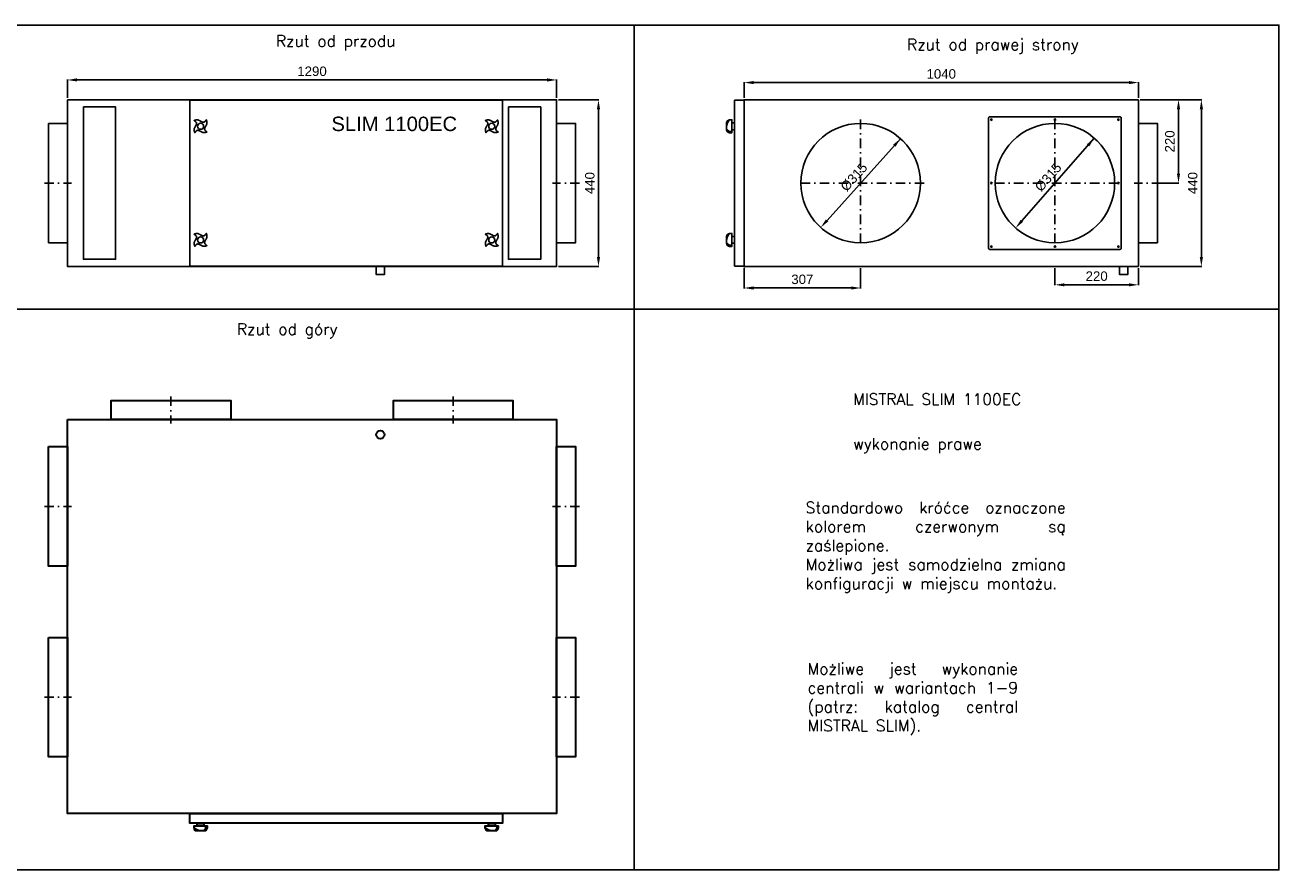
# Model space of a CAD drawing. Header units: millimetres. Extents: x -40063 to 512011, y 350190 to 687060.
# Tile 38 of 256: x 131393 to 134700, y 420500 to 422730. Entities that reach past the tile are written whole.
import ezdxf

# ---------------------------------------------------------------- set-up
doc = ezdxf.new("R2010")
doc.units = ezdxf.units.MM
doc.linetypes.add('DASHDOT', pattern=[1, 0.5, -0.25, 0, -0.25])
doc.layers.get('0').update_dxf_attribs({"color": 8})
doc.layers.get('Defpoints').update_dxf_attribs({"color": 8})
for name, color, linetype in [('CENTRALA', 7, 'Continuous'), ('OSIE', 8, 'DASHDOT'), ('WARSTWA_1', 1, 'Continuous'), ('WYMIARY', 8, 'Continuous')]:
    doc.layers.add(name, color=color, linetype=linetype)
doc.layers.add('J_centrale podwieszane', color=7, linetype='Continuous', lineweight=30)
doc.styles.add('ARIAL', font='Arial', dxfattribs={"height": 1})
doc.styles.get("Standard").update_dxf_attribs({"font": 'arial.ttf'})
doc.dimstyles.new('ISO-25', dxfattribs={"dimtxt": 2.5, "dimasz": 2.5, "dimexe": 1.25, "dimexo": 0.625, "dimtad": 1, "dimtxsty": 'Standard', "dimcen": 2.5, "dimadec": 0, "dimazin": 0, "dimtfac": 1, "dimtmove": 0, "dimatfit": 3, "dimfxl": 1, "dimarcsym": 0})

# ---------------------------------------------------------------- blocks, each defined once
blk = doc.blocks.new('GALKA')
at = {"layer": 'CENTRALA', "color": 5}
blk.add_polyline3d([(-17, 15.2745, 0), (-16.8282, 15.3273, 0), (-16.6563, 15.3801, 0), (-16.4845, 15.4327, 0), (-16.3126, 15.4852, 0), (-16.1407, 15.5375, 0), (-15.9688, 15.5895, 0), (-15.7969, 15.6412, 0), (-15.625, 15.6925, 0), (-15.453, 15.7434, 0), (-15.281, 15.7937, 0), (-15.109, 15.8436, 0), (-14.9369, 15.8929, 0), (-14.7648, 15.9415, 0), (-14.5926, 15.9894, 0), (-14.4204, 16.0366, 0), (-14.2481, 16.083, 0), (-14.0758, 16.1285, 0), (-13.9034, 16.1731, 0), (-13.7309, 16.2167, 0), (-13.5584, 16.2593, 0), (-13.3858, 16.3009, 0), (-13.2131, 16.3413, 0), (-13.0403, 16.3805, 0), (-12.8675, 16.4185, 0), (-12.6946, 16.4552, 0), (-12.5215, 16.4906, 0), (-12.3484, 16.5246, 0), (-12.1752, 16.5571, 0), (-12.0019, 16.5881, 0), (-11.8285, 16.6176, 0), (-11.655, 16.6454, 0), (-11.4813, 16.6716, 0), (-11.3076, 16.6961, 0), (-11.1337, 16.7188, 0), (-10.9597, 16.7397, 0), (-10.7856, 16.7587, 0), (-10.6113, 16.7757, 0), (-10.4369, 16.7908, 0), (-10.2624, 16.8039, 0), (-10.0877, 16.8148, 0), (-9.9129, 16.8236, 0), (-9.73794, 16.8302, 0), (-9.56282, 16.8346, 0), (-9.38755, 16.8366, 0), (-9.21212, 16.8363, 0), (-9.03652, 16.8336, 0), (-8.86076, 16.8284, 0), (-8.68483, 16.8207, 0), (-8.50872, 16.8104, 0), (-8.33243, 16.7974, 0), (-8.15597, 16.7818, 0), (-7.97932, 16.7635, 0), (-7.80248, 16.7423, 0), (-7.62544, 16.7183, 0), (-7.44822, 16.6915, 0), (-7.27079, 16.6616, 0), (-7.09316, 16.6288, 0), (-6.91532, 16.5929, 0), (-6.73727, 16.5539, 0), (-6.55901, 16.5117, 0), (-6.38053, 16.4663, 0), (-6.20183, 16.4177, 0), (-6.02291, 16.3657, 0), (-5.84377, 16.3106, 0), (-5.66444, 16.2524, 0), (-5.48491, 16.1912, 0), (-5.30521, 16.1271, 0), (-5.12534, 16.0603, 0), (-4.9453, 15.9908, 0), (-4.76512, 15.9187, 0), (-4.5848, 15.8442, 0), (-4.40435, 15.7673, 0), (-4.22379, 15.6882, 0), (-4.04311, 15.6069, 0), (-3.86234, 15.5235, 0), (-3.68149, 15.4383, 0), (-3.50055, 15.3511, 0), (-3.31956, 15.2623, 0), (-3.1385, 15.1718, 0), (-2.9574, 15.0797, 0), (-2.77627, 14.9863, 0), (-2.59511, 14.8915, 0), (-2.41394, 14.7955, 0), (-2.23277, 14.6984, 0), (-2.0516, 14.6002, 0), (-1.87045, 14.5012, 0), (-1.68932, 14.4013, 0), (-1.50824, 14.3008, 0), (-1.3272, 14.1996, 0), (-1.14622, 14.098, 0), (-0.965315, 13.9959, 0), (-0.784486, 13.8936, 0), (-0.603747, 13.791, 0), (-0.423108, 13.6884, 0), (-0.24258, 13.5858, 0), (-0.062173, 13.4834, 0), (0.118102, 13.3811, 0), (0.298236, 13.2792, 0), (0.478217, 13.1777, 0), (0.658035, 13.0768, 0), (0.837681, 12.9765, 0), (1.01714, 12.8769, 0), (1.19641, 12.7782, 0), (1.37548, 12.6804, 0), (1.55432, 12.5837, 0), (1.73295, 12.4881, 0), (1.91134, 12.3938, 0), (2.08948, 12.3009, 0), (2.26737, 12.2094, 0), (2.44499, 12.1195, 0), (2.62233, 12.0313, 0), (2.79939, 11.9449, 0), (2.97615, 11.8603, 0), (3.1526, 11.7777, 0), (3.32873, 11.6972, 0), (3.50454, 11.6189, 0), (3.68, 11.5429, 0), (3.85512, 11.4692, 0), (4.02987, 11.3981, 0), (4.20426, 11.3296, 0), (4.37826, 11.2638, 0), (4.55188, 11.2008, 0), (4.72509, 11.1407, 0), (4.89789, 11.0836, 0), (5.07027, 11.0297, 0), (5.24221, 10.9789, 0), (5.41371, 10.9315, 0), (5.58476, 10.8876, 0), (5.75535, 10.8471, 0), (5.92546, 10.8103, 0), (6.09508, 10.7773, 0), (6.26421, 10.7481, 0), (6.43284, 10.7228, 0), (6.60095, 10.7016, 0), (6.76854, 10.6845, 0), (6.93558, 10.6717, 0), (7.10209, 10.6632, 0), (7.26803, 10.6593, 0), (7.43341, 10.6598, 0), (7.5982, 10.6651, 0), (7.76241, 10.6751, 0), (7.92603, 10.69, 0), (8.08903, 10.7099, 0), (8.25141, 10.7349, 0), (8.41316, 10.765, 0), (8.57428, 10.8005, 0), (8.73474, 10.8413, 0), (8.89454, 10.8877, 0), (9.05367, 10.9396, 0), (9.21212, 10.9972, 0), (9.36987, 11.0607, 0), (9.52693, 11.13, 0), (9.68327, 11.2054, 0), (9.83888, 11.2869, 0), (9.99377, 11.3746, 0), (10.1479, 11.4687, 0), (10.3013, 11.5691, 0), (10.4539, 11.6761, 0), (10.6058, 11.7898, 0), (10.7568, 11.9101, 0), (10.9071, 12.0372, 0), (11.0566, 12.1706, 0), (11.2054, 12.31, 0), (11.3534, 12.4548, 0), (11.5008, 12.6048, 0), (11.6474, 12.7594, 0), (11.7935, 12.9182, 0), (11.9389, 13.0809, 0), (12.0838, 13.2469, 0), (12.228, 13.4159, 0), (12.3718, 13.5875, 0), (12.515, 13.7611, 0), (12.6577, 13.9365, 0), (12.8, 14.1132, 0), (12.9418, 14.2907, 0), (13.0832, 14.4687, 0), (13.2242, 14.6467, 0), (13.3648, 14.8242, 0), (13.5051, 15.001, 0), (13.6451, 15.1765, 0), (13.7847, 15.3503, 0), (13.9242, 15.522, 0), (14.0633, 15.6913, 0), (14.2023, 15.8575, 0), (14.341, 16.0204, 0), (14.4796, 16.1796, 0), (14.6181, 16.3345, 0), (14.7564, 16.4848, 0), (14.8946, 16.63, 0), (15.0328, 16.7698, 0), (15.1709, 16.9037, 0), (15.2877, 16.957, 0), (15.3405, 16.7852, 0), (15.3933, 16.6134, 0), (15.4459, 16.4415, 0), (15.4983, 16.2696, 0), (15.5505, 16.0978, 0), (15.6024, 15.9259, 0), (15.654, 15.7539, 0), (15.7052, 15.582, 0), (15.756, 15.41, 0), (15.8063, 15.238, 0), (15.856, 15.0659, 0), (15.9051, 14.8939, 0), (15.9535, 14.7217, 0), (16.0013, 14.5495, 0), (16.0483, 14.3773, 0), (16.0944, 14.205, 0), (16.1397, 14.0327, 0), (16.1841, 13.8603, 0), (16.2275, 13.6878, 0), (16.2698, 13.5152, 0), (16.3111, 13.3426, 0), (16.3512, 13.1699, 0), (16.3901, 12.9971, 0), (16.4278, 12.8243, 0), (16.4642, 12.6513, 0), (16.4992, 12.4783, 0), (16.5328, 12.3051, 0), (16.565, 12.1319, 0), (16.5956, 11.9586, 0), (16.6247, 11.7851, 0), (16.6521, 11.6116, 0), (16.6779, 11.4379, 0), (16.7019, 11.2641, 0), (16.7242, 11.0902, 0), (16.7446, 10.9162, 0), (16.7631, 10.742, 0), (16.7797, 10.5677, 0), (16.7943, 10.3933, 0), (16.8068, 10.2187, 0), (16.8172, 10.044, 0), (16.8255, 9.86918, 0), (16.8315, 9.69417, 0), (16.8353, 9.51902, 0), (16.8368, 9.34371, 0), (16.8359, 9.16823, 0), (16.8325, 8.9926, 0), (16.8267, 8.81679, 0), (16.8183, 8.64082, 0), (16.8074, 8.46467, 0), (16.7938, 8.28834, 0), (16.7775, 8.11182, 0), (16.7584, 7.93513, 0), (16.7366, 7.75824, 0), (16.7119, 7.58116, 0), (16.6843, 7.40388, 0), (16.6537, 7.2264, 0), (16.6201, 7.04872, 0), (16.5834, 6.87083, 0), (16.5437, 6.69273, 0), (16.5007, 6.51441, 0), (16.4545, 6.33587, 0), (16.405, 6.15712, 0), (16.3522, 5.97814, 0), (16.2963, 5.79896, 0), (16.2374, 5.61957, 0), (16.1754, 5.44, 0), (16.1107, 5.26026, 0), (16.0432, 5.08034, 0), (15.973, 4.90027, 0), (15.9003, 4.72005, 0), (15.8252, 4.5397, 0), (15.7477, 4.35922, 0), (15.668, 4.17863, 0), (15.5862, 3.99793, 0), (15.5024, 3.81714, 0), (15.4166, 3.63626, 0), (15.3291, 3.45531, 0), (15.2398, 3.2743, 0), (15.1489, 3.09323, 0), (15.0565, 2.91212, 0), (14.9627, 2.73098, 0), (14.8676, 2.54982, 0), (14.7713, 2.36865, 0), (14.6739, 2.18747, 0), (14.5756, 2.00631, 0), (14.4763, 1.82516, 0), (14.3763, 1.64405, 0), (14.2755, 1.46297, 0), (14.1742, 1.28195, 0), (14.0725, 1.10099, 0), (13.9704, 0.9201, 0), (13.868, 0.739292, 0), (13.7654, 0.558577, 0), (13.6628, 0.377965, 0), (13.5602, 0.197466, 0), (13.4578, 0.017092, 0), (13.3556, -0.163149, 0), (13.2538, -0.343246, 0), (13.1524, -0.523187, 0), (13.0516, -0.702963, 0), (12.9515, -0.882564, 0), (12.8521, -1.06198, 0), (12.7537, -1.2412, 0), (12.6561, -1.42021, 0), (12.5597, -1.599, 0), (12.4644, -1.77757, 0), (12.3705, -1.9559, 0), (12.2779, -2.13398, 0), (12.1868, -2.3118, 0), (12.0973, -2.48935, 0), (12.0095, -2.66663, 0), (11.9235, -2.84361, 0), (11.8394, -3.02029, 0), (11.7574, -3.19666, 0), (11.6774, -3.37272, 0), (11.5997, -3.54844, 0), (11.5242, -3.72381, 0), (11.4512, -3.89884, 0), (11.3807, -4.0735, 0), (11.3129, -4.2478, 0), (11.2478, -4.4217, 0), (11.1855, -4.59522, 0), (11.1261, -4.76833, 0), (11.0698, -4.94102, 0), (11.0167, -5.11329, 0), (10.9668, -5.28513, 0), (10.9202, -5.45652, 0), (10.8771, -5.62745, 0), (10.8376, -5.79792, 0), (10.8017, -5.96791, 0), (10.7696, -6.13741, 0), (10.7414, -6.30642, 0), (10.7171, -6.47492, 0), (10.6969, -6.6429, 0), (10.6809, -6.81035, 0), (10.6692, -6.97726, 0), (10.6618, -7.14362, 0), (10.659, -7.30943, 0), (10.6607, -7.47466, 0), (10.6671, -7.63931, 0), (10.6784, -7.80337, 0), (10.6945, -7.96683, 0), (10.7157, -8.12968, 0), (10.7419, -8.29191, 0), (10.7734, -8.4535, 0), (10.8102, -8.61445, 0), (10.8524, -8.77475, 0), (10.9001, -8.93439, 0), (10.9535, -9.09335, 0), (11.0126, -9.25162, 0), (11.0775, -9.4092, 0), (11.1483, -9.56608, 0), (11.2252, -9.72224, 0), (11.3083, -9.87767, 0), (11.3975, -10.0324, 0), (11.4932, -10.1863, 0), (11.5953, -10.3395, 0), (11.7039, -10.4919, 0), (11.8192, -10.6436, 0), (11.9413, -10.7945, 0), (12.07, -10.9445, 0), (12.2049, -11.0938, 0), (12.3457, -11.2424, 0), (12.4919, -11.3903, 0), (12.643, -11.5375, 0), (12.7987, -11.684, 0), (12.9585, -11.8299, 0), (13.1221, -11.9752, 0), (13.2889, -12.1199, 0), (13.4586, -12.264, 0), (13.6307, -12.4076, 0), (13.8048, -12.5507, 0), (13.9806, -12.6933, 0), (14.1575, -12.8354, 0), (14.3352, -12.9772, 0), (14.5132, -13.1184, 0), (14.6911, -13.2594, 0), (14.8685, -13.3999, 0), (15.045, -13.5401, 0), (15.2201, -13.68, 0), (15.3935, -13.8196, 0), (15.5646, -13.959, 0), (15.7331, -14.0981, 0), (15.8986, -14.237, 0), (16.0606, -14.3757, 0), (16.2187, -14.5143, 0), (16.3725, -14.6527, 0), (16.5216, -14.791, 0), (16.6655, -14.9292, 0), (16.8039, -15.0673, 0), (16.9362, -15.2055, 0), (16.9141, -15.3009, 0), (16.7422, -15.3537, 0), (16.5704, -15.4064, 0), (16.3985, -15.459, 0), (16.2267, -15.5114, 0), (16.0548, -15.5635, 0), (15.8829, -15.6154, 0), (15.7109, -15.6669, 0), (15.539, -15.718, 0), (15.367, -15.7686, 0), (15.195, -15.8187, 0), (15.0229, -15.8683, 0), (14.8508, -15.9173, 0), (14.6787, -15.9655, 0), (14.5065, -16.0131, 0), (14.3342, -16.0599, 0), (14.1619, -16.1058, 0), (13.9896, -16.1509, 0), (13.8171, -16.195, 0), (13.6446, -16.2381, 0), (13.4721, -16.2802, 0), (13.2994, -16.3212, 0), (13.1267, -16.361, 0), (12.9539, -16.3997, 0), (12.781, -16.437, 0), (12.6081, -16.4731, 0), (12.435, -16.5077, 0), (12.2618, -16.541, 0), (12.0886, -16.5728, 0), (11.9152, -16.603, 0), (11.7417, -16.6317, 0), (11.5682, -16.6587, 0), (11.3945, -16.6841, 0), (11.2206, -16.7077, 0), (11.0467, -16.7295, 0), (10.8726, -16.7494, 0), (10.6985, -16.7675, 0), (10.5241, -16.7835, 0), (10.3497, -16.7976, 0), (10.1751, -16.8096, 0), (10.0003, -16.8195, 0), (9.82544, -16.8272, 0), (9.6504, -16.8327, 0), (9.47521, -16.8359, 0), (9.29985, -16.8368, 0), (9.12434, -16.8352, 0), (8.94866, -16.8313, 0), (8.77282, -16.8248, 0), (8.5968, -16.8158, 0), (8.4206, -16.8042, 0), (8.24422, -16.79, 0), (8.06767, -16.773, 0), (7.89092, -16.7533, 0), (7.71399, -16.7307, 0), (7.53686, -16.7053, 0), (7.35953, -16.6769, 0), (7.182, -16.6456, 0), (7.00426, -16.6112, 0), (6.82632, -16.5738, 0), (6.64817, -16.5332, 0), (6.4698, -16.4894, 0), (6.29121, -16.4424, 0), (6.11239, -16.3921, 0), (5.93336, -16.3385, 0), (5.75413, -16.2819, 0), (5.5747, -16.2222, 0), (5.39508, -16.1595, 0), (5.21529, -16.0941, 0), (5.03534, -16.0259, 0), (4.85523, -15.9551, 0), (4.67498, -15.8818, 0), (4.49459, -15.806, 0), (4.31408, -15.728, 0), (4.13346, -15.6478, 0), (3.95274, -15.5655, 0), (3.77193, -15.4811, 0), (3.59103, -15.3949, 0), (3.41006, -15.3069, 0), (3.22904, -15.2172, 0), (3.04796, -15.1259, 0), (2.86684, -15.0332, 0), (2.68569, -14.939, 0), (2.50453, -14.8436, 0), (2.32335, -14.7471, 0), (2.14218, -14.6494, 0), (1.96102, -14.5508, 0), (1.77988, -14.4514, 0), (1.59878, -14.3511, 0), (1.41771, -14.2503, 0), (1.2367, -14.1488, 0), (1.05576, -14.047, 0), (0.87489, -13.9448, 0), (0.694104, -13.8423, 0), (0.513414, -13.7397, 0), (0.332829, -13.6371, 0), (0.152361, -13.5346, 0), (-0.027982, -13.4322, 0), (-0.208187, -13.3301, 0), (-0.388246, -13.2284, 0), (-0.568147, -13.1272, 0), (-0.74788, -13.0265, 0), (-0.927435, -12.9266, 0), (-1.1068, -12.8274, 0), (-1.28597, -12.7292, 0), (-1.46493, -12.6319, 0), (-1.64367, -12.5358, 0), (-1.82217, -12.4408, 0), (-2.00044, -12.3472, 0), (-2.17846, -12.255, 0), (-2.35621, -12.1643, 0), (-2.5337, -12.0752, 0), (-2.7109, -11.9879, 0), (-2.88781, -11.9023, 0), (-3.06441, -11.8187, 0), (-3.24071, -11.7372, 0), (-3.41668, -11.6578, 0), (-3.59231, -11.5806, 0), (-3.7676, -11.5057, 0), (-3.94254, -11.4334, 0), (-4.11711, -11.3635, 0), (-4.29131, -11.2964, 0), (-4.46512, -11.2319, 0), (-4.63853, -11.1704, 0), (-4.81154, -11.1118, 0), (-4.98413, -11.0563, 0), (-5.15629, -11.0039, 0), (-5.32802, -10.9548, 0), (-5.49929, -10.9091, 0), (-5.67011, -10.8669, 0), (-5.84046, -10.8283, 0), (-6.01033, -10.7933, 0), (-6.17971, -10.7622, 0), (-6.34859, -10.7349, 0), (-6.51696, -10.7117, 0), (-6.68481, -10.6925, 0), (-6.85213, -10.6776, 0), (-7.0189, -10.6669, 0), (-7.18513, -10.6607, 0), (-7.35079, -10.659, 0), (-7.51588, -10.6619, 0), (-7.68038, -10.6695, 0), (-7.8443, -10.682, 0), (-8.0076, -10.6993, 0), (-8.1703, -10.7217, 0), (-8.33237, -10.7493, 0), (-8.4938, -10.7821, 0), (-8.65459, -10.8202, 0), (-8.81472, -10.8638, 0), (-8.97419, -10.9129, 0), (-9.13298, -10.9677, 0), (-9.29108, -11.0282, 0), (-9.44849, -11.0946, 0), (-9.60519, -11.167, 0), (-9.76117, -11.2454, 0), (-9.91642, -11.33, 0), (-10.0709, -11.4209, 0), (-10.2247, -11.5181, 0), (-10.3777, -11.6218, 0), (-10.5299, -11.7321, 0), (-10.6814, -11.8491, 0), (-10.832, -11.9729, 0), (-10.9819, -12.1032, 0), (-11.1311, -12.2396, 0), (-11.2795, -12.3818, 0), (-11.4272, -12.5292, 0), (-11.5742, -12.6815, 0), (-11.7205, -12.8383, 0), (-11.8663, -12.9991, 0), (-12.0114, -13.1635, 0), (-12.156, -13.3311, 0), (-12.3, -13.5014, 0), (-12.4434, -13.6741, 0), (-12.5864, -13.8486, 0), (-12.7289, -14.0247, 0), (-12.8709, -14.2019, 0), (-13.0125, -14.3797, 0), (-13.1537, -14.5577, 0), (-13.2945, -14.7355, 0), (-13.435, -14.9128, 0), (-13.5751, -15.0889, 0), (-13.7149, -15.2636, 0), (-13.8545, -15.4365, 0), (-13.9938, -15.607, 0), (-14.1328, -15.7748, 0), (-14.2717, -15.9394, 0), (-14.4104, -16.1005, 0), (-14.5489, -16.2576, 0), (-14.6873, -16.4103, 0), (-14.8255, -16.5581, 0), (-14.9637, -16.7006, 0), (-15.1019, -16.8375, 0), (-15.24, -16.9683, 0), (-15.3141, -16.8711, 0), (-15.3669, -16.6993, 0), (-15.4196, -16.5274, 0), (-15.4721, -16.3556, 0), (-15.5244, -16.1837, 0), (-15.5765, -16.0118, 0), (-15.6283, -15.8399, 0), (-15.6797, -15.668, 0), (-15.7307, -15.496, 0), (-15.7812, -15.324, 0), (-15.8312, -15.152, 0), (-15.8806, -14.9799, 0), (-15.9294, -14.8078, 0), (-15.9775, -14.6356, 0), (-16.0249, -14.4634, 0), (-16.0715, -14.2912, 0), (-16.1172, -14.1188, 0), (-16.162, -13.9465, 0), (-16.2059, -13.774, 0), (-16.2488, -13.6015, 0), (-16.2906, -13.4289, 0), (-16.3313, -13.2563, 0), (-16.3708, -13.0835, 0), (-16.4091, -12.9107, 0), (-16.4462, -12.7378, 0), (-16.4819, -12.5648, 0), (-16.5162, -12.3917, 0), (-16.5491, -12.2185, 0), (-16.5805, -12.0452, 0), (-16.6103, -11.8719, 0), (-16.6386, -11.6984, 0), (-16.6652, -11.5247, 0), (-16.6901, -11.351, 0), (-16.7133, -11.1772, 0), (-16.7346, -11.0032, 0), (-16.7541, -10.8291, 0), (-16.7717, -10.6549, 0), (-16.7872, -10.4805, 0), (-16.8008, -10.306, 0), (-16.8123, -10.1314, 0), (-16.8216, -9.95662, 0), (-16.8288, -9.78169, 0), (-16.8337, -9.60662, 0), (-16.8363, -9.43138, 0), (-16.8366, -9.25599, 0), (-16.8345, -9.08044, 0), (-16.8299, -8.90472, 0), (-16.8228, -8.72883, 0), (-16.8132, -8.55276, 0), (-16.8009, -8.37652, 0), (-16.786, -8.2001, 0), (-16.7683, -8.0235, 0), (-16.7479, -7.84671, 0), (-16.7246, -7.66972, 0), (-16.6985, -7.49254, 0), (-16.6694, -7.31516, 0), (-16.6373, -7.13758, 0), (-16.6022, -6.9598, 0), (-16.5639, -6.7818, 0), (-16.5226, -6.60359, 0), (-16.478, -6.42517, 0), (-16.4301, -6.24652, 0), (-16.379, -6.06766, 0), (-16.3247, -5.88857, 0), (-16.2672, -5.70929, 0), (-16.2068, -5.52981, 0), (-16.1434, -5.35015, 0), (-16.0773, -5.17032, 0), (-16.0084, -4.99033, 0), (-15.937, -4.81018, 0), (-15.8631, -4.62989, 0), (-15.7867, -4.44948, 0), (-15.7082, -4.26894, 0), (-15.6274, -4.08829, 0), (-15.5446, -3.90755, 0), (-15.4597, -3.72671, 0), (-15.3731, -3.54579, 0), (-15.2846, -3.36481, 0), (-15.1945, -3.18377, 0), (-15.1029, -3.00268, 0), (-15.0098, -2.82156, 0), (-14.9153, -2.6404, 0), (-14.8196, -2.45923, 0), (-14.7227, -2.27806, 0), (-14.6249, -2.09689, 0), (-14.526, -1.91573, 0), (-14.4264, -1.7346, 0), (-14.326, -1.55351, 0), (-14.225, -1.37246, 0), (-14.1234, -1.19146, 0), (-14.0215, -1.01053, 0), (-13.9192, -0.829685, 0), (-13.8167, -0.648922, 0), (-13.7141, -0.468258, 0), (-13.6115, -0.287701, 0), (-13.509, -0.107263, 0), (-13.4067, 0.073046, 0), (-13.3046, 0.253216, 0), (-13.203, 0.433236, 0), (-13.102, 0.613096, 0), (-13.0015, 0.792786, 0), (-12.9017, 0.972295, 0), (-12.8028, 1.15161, 0), (-12.7048, 1.33073, 0), (-12.6078, 1.50963, 0), (-12.5119, 1.68831, 0), (-12.4173, 1.86676, 0), (-12.324, 2.04497, 0), (-12.2322, 2.22292, 0), (-12.1419, 2.40061, 0), (-12.0532, 2.57802, 0), (-11.9663, 2.75515, 0), (-11.8812, 2.93199, 0), (-11.7982, 3.10852, 0), (-11.7171, 3.28473, 0), (-11.6383, 3.46062, 0), (-11.5616, 3.63617, 0), (-11.4874, 3.81137, 0), (-11.4157, 3.98622, 0), (-11.3465, 4.1607, 0), (-11.28, 4.3348, 0), (-11.2163, 4.50851, 0), (-11.1554, 4.68182, 0), (-11.0976, 4.85473, 0), (-11.0429, 5.02721, 0), (-10.9913, 5.19927, 0), (-10.9431, 5.37088, 0), (-10.8982, 5.54204, 0), (-10.8569, 5.71274, 0), (-10.8192, 5.88297, 0), (-10.7852, 6.05272, 0), (-10.755, 6.22198, 0), (-10.7287, 6.39073, 0), (-10.7065, 6.55897, 0), (-10.6884, 6.72669, 0), (-10.6745, 6.89387, 0), (-10.6649, 7.06051, 0), (-10.6598, 7.2266, 0), (-10.6593, 7.39212, 0), (-10.6633, 7.55706, 0), (-10.6722, 7.72142, 0), (-10.6858, 7.88518, 0), (-10.7045, 8.04834, 0), (-10.7281, 8.21087, 0), (-10.757, 8.37279, 0), (-10.7911, 8.53406, 0), (-10.8306, 8.69468, 0), (-10.8755, 8.85465, 0), (-10.9261, 9.01395, 0), (-10.9823, 9.17257, 0), (-11.0443, 9.3305, 0), (-11.1121, 9.48773, 0), (-11.186, 9.64425, 0), (-11.266, 9.80005, 0), (-11.3521, 9.95511, 0), (-11.4446, 10.1094, 0), (-11.5434, 10.263, 0), (-11.6488, 10.4158, 0), (-11.7607, 10.5679, 0), (-11.8794, 10.7191, 0), (-12.0048, 10.8696, 0), (-12.1367, 11.0193, 0), (-12.2746, 11.1682, 0), (-12.4181, 11.3165, 0), (-12.5668, 11.464, 0), (-12.7203, 11.6108, 0), (-12.8781, 11.757, 0), (-13.0399, 11.9026, 0), (-13.2051, 12.0476, 0), (-13.3734, 12.192, 0), (-13.5444, 12.3359, 0), (-13.7175, 12.4792, 0), (-13.8925, 12.6221, 0), (-14.0689, 12.7644, 0), (-14.2463, 12.9064, 0), (-14.4242, 13.0479, 0), (-14.6022, 13.1889, 0), (-14.7799, 13.3297, 0), (-14.9569, 13.47, 0), (-15.1328, 13.6101, 0), (-15.307, 13.7499, 0), (-15.4793, 13.8893, 0), (-15.6492, 14.0286, 0), (-15.8163, 14.1676, 0), (-15.9801, 14.3064, 0), (-16.1402, 14.445, 0), (-16.2962, 14.5835, 0), (-16.4477, 14.7218, 0), (-16.5942, 14.8601, 0), (-16.7354, 14.9983, 0), (-16.8708, 15.1364, 0), (-17, 15.2745, 0)], dxfattribs=at)
blk.add_circle((0, 0), 8, dxfattribs=at)
blk = doc.blocks.new('GALKA-BOK')
at = {"color": 5}
blk.add_lwpolyline([(513.6, -235.8), (531.6, -235.8, -0.414214), (539.6, -243.8), (539.6, -249.8), (505.6, -249.8), (505.6, -243.8, -0.414214)], format="xyb", close=True, dxfattribs=at)
blk.add_lwpolyline([(508.6, -243.8), (508.6, -249.8)], dxfattribs=at)
blk.add_lwpolyline([(513.6, -249.8), (531.6, -249.8), (531.6, -256.8), (513.6, -256.8)], close=True, dxfattribs=at)
for points in [[(508.6, -243.8, 0), (508.5, -243.7, 0), (508.5, -243.6, 0), (508.4, -243.5, 0), (508.3, -243.4, 0), (508.3, -243.3, 0), (508.2, -243.2, 0), (508.1, -243.1, 0), (508.1, -243, 0), (508, -242.9, 0), (508, -242.8, 0), (507.9, -242.7, 0), (507.9, -242.6, 0), (507.8, -242.5, 0), (507.8, -242.4, 0), (507.8, -242.3, 0), (507.7, -242.2, 0), (507.7, -242.1, 0), (507.7, -242, 0), (507.6, -241.9, 0), (507.6, -241.8, 0), (507.6, -241.7, 0), (507.6, -241.7, 0), (507.5, -241.6, 0), (507.5, -241.5, 0), (507.5, -241.4, 0), (507.5, -241.3, 0), (507.5, -241.2, 0), (507.5, -241.1, 0), (507.5, -241, 0), (507.5, -241, 0), (507.5, -240.9, 0), (507.5, -240.8, 0), (507.5, -240.7, 0), (507.5, -240.6, 0), (507.5, -240.5, 0), (507.5, -240.5, 0), (507.5, -240.4, 0), (507.5, -240.3, 0), (507.5, -240.2, 0), (507.5, -240.2, 0), (507.5, -240.1, 0), (507.5, -240, 0), (507.6, -239.9, 0), (507.6, -239.8, 0), (507.6, -239.8, 0), (507.6, -239.7, 0), (507.6, -239.6, 0), (507.7, -239.6, 0), (507.7, -239.5, 0), (507.7, -239.4, 0), (507.7, -239.3, 0), (507.8, -239.3, 0), (507.8, -239.2, 0), (507.8, -239.1, 0), (507.9, -239.1, 0), (507.9, -239, 0), (507.9, -238.9, 0), (508, -238.9, 0), (508, -238.8, 0), (508, -238.7, 0), (508.1, -238.7, 0), (508.1, -238.6, 0), (508.2, -238.6, 0), (508.2, -238.5, 0), (508.2, -238.4, 0), (508.3, -238.4, 0), (508.3, -238.3, 0), (508.4, -238.3, 0), (508.4, -238.2, 0), (508.5, -238.1, 0), (508.5, -238.1, 0), (508.6, -238, 0), (508.6, -238, 0), (508.7, -237.9, 0), (508.7, -237.9, 0), (508.8, -237.8, 0), (508.8, -237.8, 0), (508.9, -237.7, 0), (508.9, -237.7, 0), (509, -237.6, 0), (509, -237.6, 0), (509.1, -237.5, 0), (509.1, -237.5, 0), (509.2, -237.4, 0), (509.2, -237.4, 0), (509.3, -237.4, 0), (509.3, -237.3, 0), (509.4, -237.3, 0), (509.4, -237.2, 0), (509.5, -237.2, 0), (509.5, -237.1, 0), (509.6, -237.1, 0), (509.6, -237.1, 0), (509.7, -237, 0), (509.7, -237, 0), (509.8, -237, 0), (509.8, -236.9, 0), (509.9, -236.9, 0), (509.9, -236.8, 0), (510, -236.8, 0), (510, -236.8, 0), (510.1, -236.7, 0), (510.1, -236.7, 0), (510.2, -236.7, 0), (510.2, -236.7, 0), (510.3, -236.6, 0), (510.3, -236.6, 0), (510.4, -236.6, 0), (510.4, -236.5, 0), (510.4, -236.5, 0), (510.5, -236.5, 0), (510.5, -236.5, 0), (510.6, -236.5, 0), (510.6, -236.4, 0), (510.6, -236.4, 0), (510.7, -236.4, 0), (510.7, -236.4, 0), (510.8, -236.3, 0), (510.8, -236.3, 0), (510.8, -236.3, 0), (510.9, -236.3, 0), (510.9, -236.3, 0), (510.9, -236.3, 0), (511, -236.3, 0), (511, -236.2, 0), (511, -236.2, 0), (511.1, -236.2, 0)], [(508.6, -243.8, 0), (508.6, -243.7, 0), (508.7, -243.6, 0), (508.7, -243.6, 0), (508.8, -243.5, 0), (508.8, -243.4, 0), (508.9, -243.3, 0), (508.9, -243.3, 0), (509, -243.2, 0), (509, -243.1, 0), (509, -243, 0), (509.1, -243, 0), (509.1, -242.9, 0), (509.2, -242.8, 0), (509.2, -242.7, 0), (509.3, -242.6, 0), (509.3, -242.6, 0), (509.4, -242.5, 0), (509.4, -242.4, 0), (509.4, -242.3, 0), (509.5, -242.3, 0), (509.5, -242.2, 0), (509.6, -242.1, 0), (509.6, -242, 0), (509.7, -242, 0), (509.7, -241.9, 0), (509.8, -241.8, 0), (509.8, -241.7, 0), (509.9, -241.7, 0), (509.9, -241.6, 0), (509.9, -241.5, 0), (510, -241.4, 0), (510, -241.4, 0), (510.1, -241.3, 0), (510.1, -241.2, 0), (510.2, -241.2, 0), (510.2, -241.1, 0), (510.3, -241, 0), (510.3, -240.9, 0), (510.4, -240.9, 0), (510.4, -240.8, 0), (510.4, -240.7, 0), (510.5, -240.6, 0), (510.5, -240.6, 0), (510.6, -240.5, 0), (510.6, -240.4, 0), (510.7, -240.4, 0), (510.7, -240.3, 0), (510.8, -240.2, 0), (510.8, -240.1, 0), (510.9, -240.1, 0), (510.9, -240, 0), (511, -239.9, 0), (511, -239.9, 0), (511.1, -239.8, 0), (511.1, -239.7, 0), (511.2, -239.7, 0), (511.2, -239.6, 0), (511.2, -239.5, 0), (511.3, -239.5, 0), (511.3, -239.4, 0), (511.4, -239.3, 0), (511.4, -239.3, 0), (511.5, -239.2, 0), (511.5, -239.1, 0), (511.6, -239.1, 0), (511.6, -239, 0), (511.7, -238.9, 0), (511.7, -238.9, 0), (511.8, -238.8, 0), (511.8, -238.7, 0), (511.9, -238.7, 0), (511.9, -238.6, 0), (512, -238.5, 0), (512, -238.5, 0), (512.1, -238.4, 0), (512.1, -238.3, 0), (512.2, -238.3, 0), (512.2, -238.2, 0), (512.3, -238.2, 0), (512.4, -238.1, 0), (512.4, -238, 0), (512.5, -238, 0), (512.5, -237.9, 0), (512.6, -237.9, 0), (512.6, -237.8, 0), (512.7, -237.7, 0), (512.7, -237.7, 0), (512.8, -237.6, 0), (512.8, -237.6, 0), (512.9, -237.5, 0), (512.9, -237.5, 0), (513, -237.4, 0), (513, -237.4, 0), (513.1, -237.3, 0), (513.2, -237.2, 0), (513.2, -237.2, 0), (513.3, -237.1, 0), (513.3, -237.1, 0), (513.4, -237, 0), (513.4, -237, 0), (513.5, -236.9, 0), (513.5, -236.9, 0), (513.6, -236.8, 0), (513.7, -236.8, 0), (513.7, -236.7, 0), (513.8, -236.7, 0), (513.8, -236.6, 0), (513.9, -236.6, 0), (514, -236.5, 0), (514, -236.5, 0), (514.1, -236.4, 0), (514.1, -236.4, 0), (514.2, -236.4, 0), (514.3, -236.3, 0), (514.3, -236.3, 0), (514.4, -236.2, 0), (514.4, -236.2, 0), (514.5, -236.1, 0), (514.6, -236.1, 0), (514.6, -236.1, 0), (514.7, -236, 0), (514.7, -236, 0), (514.8, -235.9, 0), (514.9, -235.9, 0), (514.9, -235.9, 0), (515, -235.8, 0), (515.1, -235.8, 0)], [(522.6, -235.8, 0), (522.8, -235.8, 0), (523, -235.9, 0), (523.2, -235.9, 0), (523.4, -235.9, 0), (523.6, -236, 0), (523.8, -236, 0), (524, -236, 0), (524.2, -236.1, 0), (524.4, -236.1, 0), (524.6, -236.2, 0), (524.8, -236.2, 0), (524.9, -236.2, 0), (525.1, -236.3, 0), (525.3, -236.3, 0), (525.5, -236.4, 0), (525.7, -236.4, 0), (525.8, -236.4, 0), (526, -236.5, 0), (526.2, -236.5, 0), (526.3, -236.6, 0), (526.5, -236.6, 0), (526.7, -236.6, 0), (526.8, -236.7, 0), (527, -236.7, 0), (527.1, -236.8, 0), (527.3, -236.8, 0), (527.4, -236.9, 0), (527.6, -236.9, 0), (527.7, -236.9, 0), (527.9, -237, 0), (528, -237, 0), (528.2, -237.1, 0), (528.3, -237.1, 0), (528.4, -237.2, 0), (528.6, -237.2, 0), (528.7, -237.3, 0), (528.8, -237.3, 0), (529, -237.3, 0), (529.1, -237.4, 0), (529.2, -237.4, 0), (529.4, -237.5, 0), (529.5, -237.5, 0), (529.6, -237.6, 0), (529.7, -237.6, 0), (529.9, -237.7, 0), (530, -237.7, 0), (530.1, -237.8, 0), (530.2, -237.8, 0), (530.3, -237.9, 0), (530.4, -237.9, 0), (530.6, -238, 0), (530.7, -238, 0), (530.8, -238.1, 0), (530.9, -238.1, 0), (531, -238.2, 0), (531.1, -238.2, 0), (531.2, -238.3, 0), (531.3, -238.3, 0), (531.4, -238.4, 0), (531.5, -238.4, 0), (531.6, -238.5, 0), (531.7, -238.5, 0), (531.8, -238.6, 0), (531.9, -238.6, 0), (532, -238.7, 0), (532.1, -238.7, 0), (532.2, -238.8, 0), (532.3, -238.8, 0), (532.4, -238.9, 0), (532.5, -238.9, 0), (532.6, -239, 0), (532.7, -239, 0), (532.8, -239.1, 0), (532.9, -239.1, 0), (533, -239.2, 0), (533.1, -239.2, 0), (533.1, -239.3, 0), (533.2, -239.3, 0), (533.3, -239.4, 0), (533.4, -239.4, 0), (533.5, -239.5, 0), (533.6, -239.5, 0), (533.7, -239.6, 0), (533.8, -239.7, 0), (533.8, -239.7, 0), (533.9, -239.8, 0), (534, -239.8, 0), (534.1, -239.9, 0), (534.2, -239.9, 0), (534.3, -240, 0), (534.4, -240, 0), (534.4, -240.1, 0), (534.5, -240.1, 0), (534.6, -240.2, 0), (534.7, -240.2, 0), (534.8, -240.3, 0), (534.9, -240.4, 0), (534.9, -240.4, 0), (535, -240.5, 0), (535.1, -240.5, 0), (535.2, -240.6, 0), (535.3, -240.6, 0), (535.3, -240.7, 0), (535.4, -240.7, 0), (535.5, -240.8, 0), (535.6, -240.8, 0), (535.7, -240.9, 0), (535.7, -241, 0), (535.8, -241, 0), (535.9, -241.1, 0), (536, -241.1, 0), (536.1, -241.2, 0), (536.1, -241.2, 0), (536.2, -241.3, 0), (536.3, -241.3, 0), (536.4, -241.4, 0), (536.5, -241.4, 0), (536.5, -241.5, 0), (536.6, -241.6, 0), (536.7, -241.6, 0), (536.8, -241.7, 0), (536.8, -241.7, 0), (536.9, -241.8, 0), (537, -241.8, 0), (537.1, -241.9, 0), (537.1, -241.9, 0), (537.2, -242, 0), (537.3, -242.1, 0), (537.4, -242.1, 0), (537.5, -242.2, 0), (537.5, -242.2, 0), (537.6, -242.3, 0), (537.7, -242.3, 0), (537.8, -242.4, 0), (537.8, -242.4, 0), (537.9, -242.5, 0), (538, -242.6, 0), (538.1, -242.6, 0), (538.1, -242.7, 0), (538.2, -242.7, 0), (538.3, -242.8, 0), (538.4, -242.8, 0), (538.4, -242.9, 0), (538.5, -243, 0), (538.6, -243, 0), (538.6, -243.1, 0), (538.7, -243.1, 0), (538.8, -243.2, 0), (538.9, -243.2, 0), (538.9, -243.3, 0), (539, -243.3, 0), (539.1, -243.4, 0), (539.2, -243.5, 0), (539.2, -243.5, 0), (539.3, -243.6, 0), (539.4, -243.6, 0), (539.5, -243.7, 0), (539.5, -243.7, 0), (539.6, -243.8, 0)]]:
    blk.add_polyline3d(points, dxfattribs=at)
blk = doc.blocks.new('*D2942')
at = {"layer": 'Defpoints', "color": 0}
for p in [(132795, 422585.1), (131505, 422532.9), (132795, 422532.9)]:
    blk.add_point(p, dxfattribs=at)
at = {"layer": 'WYMIARY', "color": 0, "lineweight": -2}
for p, q in [((131505, 422537.9), (131505, 422586.4)), ((131530, 422585.1), (132770, 422585.1)), ((132795, 422537.9), (132795, 422586.4))]:
    blk.add_line(p, q, dxfattribs=at)
at = {"layer": 'WYMIARY', "color": 0}
for points in [[(131530, 422589.3), (131530, 422581), (131505, 422585.1)], [(132770, 422581), (132770, 422589.3), (132795, 422585.1)]]:
    blk.add_solid(points, dxfattribs=at)
at = {"layer": 'WYMIARY', "color": 0, "insert": (132150, 422607.9), "char_height": 25, "attachment_point": 5}
blk.add_mtext('1290', dxfattribs=at)
blk = doc.blocks.new('*D2943')
at = {"layer": 'Defpoints', "color": 0}
for p in [(132795, 422532.9), (132905.4, 422532.9), (132795, 422092.9)]:
    blk.add_point(p, dxfattribs=at)
at = {"layer": 'WYMIARY', "color": 0, "lineweight": -2}
for p, q in [((132800, 422532.9), (132906.7, 422532.9)), ((132905.4, 422117.9), (132905.4, 422507.9)), ((132800, 422092.9), (132906.7, 422092.9))]:
    blk.add_line(p, q, dxfattribs=at)
at = {"layer": 'WYMIARY', "color": 0}
for points in [[(132909.6, 422507.9), (132901.3, 422507.9), (132905.4, 422532.9)], [(132901.3, 422117.9), (132909.6, 422117.9), (132905.4, 422092.9)]]:
    blk.add_solid(points, dxfattribs=at)
at = {"layer": 'WYMIARY', "color": 0, "insert": (132882.7, 422312.9), "char_height": 25, "attachment_point": 5, "rotation": 90}
blk.add_mtext('440', dxfattribs=at)
blk = doc.blocks.new('*D2944')
at = {"layer": 'Defpoints', "color": 0}
for p in [(133702.1, 422430.1), (133491.6, 422195.7)]:
    blk.add_point(p, dxfattribs=at)
at = {"layer": 'WYMIARY', "color": 0, "lineweight": -2}
blk.add_line((133702.1, 422430.1), (133508.3, 422214.3), dxfattribs=at)
at = {"layer": 'WYMIARY', "color": 0}
for points in [[(133688.5, 422408.7), (133682.3, 422414.2), (133702.1, 422430.1)], [(133505.2, 422217.1), (133511.4, 422211.5), (133491.6, 422195.7)]]:
    blk.add_solid(points, dxfattribs=at)
at = {"layer": 'WYMIARY', "color": 0, "insert": (133579.4, 422328.6), "char_height": 25, "attachment_point": 5, "rotation": 48.0717}
blk.add_mtext('%%c315', dxfattribs=at)
blk = doc.blocks.new('*D2945')
at = {"layer": 'Defpoints', "color": 0}
for p in [(134213, 422431.4), (134005.6, 422194.4)]:
    blk.add_point(p, dxfattribs=at)
at = {"layer": 'WYMIARY', "color": 0, "lineweight": -2}
blk.add_line((134213, 422431.4), (134022, 422213.2), dxfattribs=at)
at = {"layer": 'WYMIARY', "color": 0}
for points in [[(134199.7, 422409.8), (134193.4, 422415.3), (134213, 422431.4)], [(134018.9, 422215.9), (134025.2, 422210.4), (134005.6, 422194.4)]]:
    blk.add_solid(points, dxfattribs=at)
at = {"layer": 'WYMIARY', "color": 0, "insert": (134091.7, 422328.3), "char_height": 25, "attachment_point": 5, "rotation": 48.8046}
blk.add_mtext('%%c315', dxfattribs=at)
blk = doc.blocks.new('*D2953')
at = {"layer": 'Defpoints', "color": 0}
for p in [(133289.4, 422093.9), (133596.9, 422092.9), (133289.4, 422036)]:
    blk.add_point(p, dxfattribs=at)
at = {"layer": 'WYMIARY', "color": 0, "lineweight": -2}
for p, q in [((133289.4, 422088.9), (133289.4, 422034.7)), ((133596.9, 422087.9), (133596.9, 422034.7)), ((133571.9, 422036), (133314.4, 422036))]:
    blk.add_line(p, q, dxfattribs=at)
at = {"layer": 'WYMIARY', "color": 0}
for points in [[(133314.4, 422040.2), (133314.4, 422031.8), (133289.4, 422036)], [(133571.9, 422031.8), (133571.9, 422040.2), (133596.9, 422036)]]:
    blk.add_solid(points, dxfattribs=at)
at = {"layer": 'WYMIARY', "color": 0, "insert": (133443.1, 422058.7), "char_height": 25, "attachment_point": 5}
blk.add_mtext('307', dxfattribs=at)
blk = doc.blocks.new('*D2954')
at = {"layer": 'Defpoints', "color": 0}
for p in [(134109.3, 422092.9), (134329.4, 422092.9), (134329.4, 422044.4)]:
    blk.add_point(p, dxfattribs=at)
at = {"layer": 'WYMIARY', "color": 0, "lineweight": -2}
for p, q in [((134109.3, 422087.9), (134109.3, 422043.1)), ((134329.4, 422087.9), (134329.4, 422043.1)), ((134134.3, 422044.4), (134304.4, 422044.4))]:
    blk.add_line(p, q, dxfattribs=at)
at = {"layer": 'WYMIARY', "color": 0}
for points in [[(134134.3, 422048.5), (134134.3, 422040.2), (134109.3, 422044.4)], [(134304.4, 422040.2), (134304.4, 422048.5), (134329.4, 422044.4)]]:
    blk.add_solid(points, dxfattribs=at)
at = {"layer": 'WYMIARY', "color": 0, "insert": (134219.3, 422067.1), "char_height": 25, "attachment_point": 5}
blk.add_mtext('220', dxfattribs=at)
blk = doc.blocks.new('*D2955')
at = {"layer": 'Defpoints', "color": 0}
for p in [(134329.4, 422578.2), (133289.4, 422532.9), (134329.4, 422532.9)]:
    blk.add_point(p, dxfattribs=at)
at = {"layer": 'WYMIARY', "color": 0, "lineweight": -2}
for p, q in [((133289.4, 422537.9), (133289.4, 422579.4)), ((133314.4, 422578.2), (134304.4, 422578.2)), ((134329.4, 422537.9), (134329.4, 422579.4))]:
    blk.add_line(p, q, dxfattribs=at)
at = {"layer": 'WYMIARY', "color": 0}
for points in [[(133314.4, 422582.3), (133314.4, 422574), (133289.4, 422578.2)], [(134304.4, 422574), (134304.4, 422582.3), (134329.4, 422578.2)]]:
    blk.add_solid(points, dxfattribs=at)
at = {"layer": 'WYMIARY', "color": 0, "insert": (133809.4, 422600.9), "char_height": 25, "attachment_point": 5}
blk.add_mtext('1040', dxfattribs=at)
blk = doc.blocks.new('*D2956')
at = {"layer": 'Defpoints', "color": 0}
for p in [(134329.4, 422532.9), (134435.1, 422532.9), (134379.4, 422312.9)]:
    blk.add_point(p, dxfattribs=at)
at = {"layer": 'WYMIARY', "color": 0, "lineweight": -2}
for p, q in [((134334.4, 422532.9), (134436.4, 422532.9)), ((134435.1, 422337.9), (134435.1, 422507.9)), ((134384.4, 422312.9), (134436.4, 422312.9))]:
    blk.add_line(p, q, dxfattribs=at)
at = {"layer": 'WYMIARY', "color": 0}
for points in [[(134439.3, 422507.9), (134431, 422507.9), (134435.1, 422532.9)], [(134431, 422337.9), (134439.3, 422337.9), (134435.1, 422312.9)]]:
    blk.add_solid(points, dxfattribs=at)
at = {"layer": 'WYMIARY', "color": 0, "insert": (134412.4, 422422.9), "char_height": 25, "attachment_point": 5, "rotation": 90}
blk.add_mtext('220', dxfattribs=at)
blk = doc.blocks.new('*D2957')
at = {"layer": 'Defpoints', "color": 0}
for p in [(134329.4, 422532.9), (134495.5, 422532.9), (134329.4, 422092.9)]:
    blk.add_point(p, dxfattribs=at)
at = {"layer": 'WYMIARY', "color": 0, "lineweight": -2}
for p, q in [((134334.4, 422532.9), (134496.8, 422532.9)), ((134495.5, 422117.9), (134495.5, 422507.9)), ((134334.4, 422092.9), (134496.8, 422092.9))]:
    blk.add_line(p, q, dxfattribs=at)
at = {"layer": 'WYMIARY', "color": 0}
for points in [[(134499.7, 422507.9), (134491.3, 422507.9), (134495.5, 422532.9)], [(134491.3, 422117.9), (134499.7, 422117.9), (134495.5, 422092.9)]]:
    blk.add_solid(points, dxfattribs=at)
at = {"layer": 'WYMIARY', "color": 0, "insert": (134472.7, 422312.9), "char_height": 25, "attachment_point": 5, "rotation": 90}
blk.add_mtext('440', dxfattribs=at)
blk = doc.blocks.new('jhjghg')
at = {"color": 1}
for points in [[(131620.5, 478688.8), (131620.5, 478738.8), (131935.5, 478738.8), (131935.5, 478688.8)], [(132364.5, 478688.8), (132364.5, 478738.8), (132679.5, 478738.8), (132679.5, 478688.8)]]:
    blk.add_lwpolyline(points, close=True, dxfattribs=at)
for points in [[(131505, 478688.8), (132795, 478688.8), (132795, 477648.8), (131505, 477648.8)], [(131455, 478617.2), (131505, 478617.2), (131505, 478302.2), (131455, 478302.2)], [(132795, 478617.2), (132845, 478617.2), (132845, 478302.2), (132795, 478302.2)], [(131455, 478113.8), (131505, 478113.8), (131505, 477798.8), (131455, 477798.8)], [(132795, 478113.8), (132845, 478113.8), (132845, 477798.8), (132795, 477798.8)]]:
    blk.add_lwpolyline(points, close=True)
at = {"color": 5}
blk.add_lwpolyline([(131827.5, 477648.8), (132652.5, 477648.8), (132652.5, 477623.8), (131827.5, 477623.8)], close=True, dxfattribs=at)
blk.add_circle((132330.2, 478648.8), 10.8)
at = {"layer": 'OSIE', "ltscale": 50}
for p, q in [((131778, 478749.6), (131778, 478678)), ((132522, 478749.6), (132522, 478678)), ((131444.2, 478459.7), (131515.8, 478459.7)), ((132855.8, 478459.7), (132784.2, 478459.7)), ((131444.2, 477956.3), (131515.8, 477956.3)), ((132855.8, 477956.3), (132784.2, 477956.3))]:
    blk.add_line(p, q, dxfattribs=at)
at = {"rotation": 180}
for p in [(132378.6, 477367), (133146.6, 477367)]:
    blk.add_blockref('GALKA-BOK', p, dxfattribs=at)

msp = doc.modelspace()

# ---------------------------------------------------------------- linework, layer by layer
at = {"color": 1}
for points in [[(131300, 422730), (133000, 422730), (133000, 421980), (131300, 421980)], [(133000, 422730), (134700, 422730), (134700, 421980), (133000, 421980)], [(134329.36632, 422470.38539), (134379.36632, 422470.38539), (134379.36632, 422155.38539), (134329.36632, 422155.38539)], [(131300, 421980), (133000, 421980), (133000, 420500), (131300, 420500)], [(133000, 421980), (134700, 421980), (134700, 420500), (133000, 420500)]]:
    msp.add_lwpolyline(points, close=True, dxfattribs=at)
for points in [[(131505, 422532.88539), (132795, 422532.88539), (132795, 422092.88539), (131505, 422092.88539)], [(134329.36632, 422532.88539), (133289.36632, 422532.88539), (133289.36632, 422092.88539), (134329.36632, 422092.88539)], [(131455, 422470.38539), (131505, 422470.38539), (131505, 422155.38539), (131455, 422155.38539)], [(132795, 422470.38539), (132845, 422470.38539), (132845, 422155.38539), (132795, 422155.38539)], [(132319.48472, 422092.88539), (132340.98472, 422092.88539), (132340.98472, 422071.38539), (132319.48472, 422071.38539)], [(134279.61632, 422092.88539), (134301.11632, 422092.88539), (134301.11632, 422071.38539), (134279.61632, 422071.38539)]]:
    msp.add_lwpolyline(points, close=True)
at = {"color": 5}
for points in [[(131547, 422513.88539), (131632, 422513.88539), (131632, 422111.88539), (131547, 422111.88539)], [(131827.5, 422531.88539), (132652.5, 422531.88539), (132652.5, 422093.88539), (131827.5, 422093.88539)], [(132668, 422513.88539), (132753, 422513.88539), (132753, 422111.88539), (132668, 422111.88539)], [(133264.36632, 422531.88539), (133289.36632, 422531.88539), (133289.36632, 422093.88539), (133264.36632, 422093.88539)]]:
    msp.add_lwpolyline(points, close=True, dxfattribs=at)
msp.add_lwpolyline([(133937.30266, 422487.88539), (134281.30266, 422487.88539, -0.4142135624), (134284.30266, 422484.88539), (134284.30266, 422140.88539, -0.4142135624), (134281.30266, 422137.88539), (133937.30266, 422137.88539, -0.4142135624), (133934.30266, 422140.88539), (133934.30266, 422484.88539, -0.4142135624)], format="xyb", close=True)
for centre, radius in [((133941.80266, 422480.38539), 2), ((134109.30266, 422480.38539), 2), ((134276.80266, 422480.38539), 2), ((133596.86632, 422312.88539), 157.5), ((134109.30266, 422312.88539), 157.5), ((133941.80266, 422312.88539), 2), ((134276.80266, 422312.88539), 2), ((133941.80266, 422145.38539), 2), ((134109.30266, 422145.38539), 2), ((134276.80266, 422145.38539), 2)]:
    msp.add_circle(centre, radius)
at = {"layer": 'OSIE', "ltscale": 50}
for p, q in [((133596.86632, 422480.38539), (133596.86555, 422145.38539)), ((134109.30305, 422480.38652), (134109.30228, 422145.38652)), ((131444.20491, 422312.88539), (131515.79509, 422312.88539)), ((132855.79509, 422312.88539), (132784.20491, 422312.88539)), ((133764.36632, 422312.88627), (133429.36632, 422312.88451)), ((134276.80305, 422312.8874), (133941.80305, 422312.88564)), ((134390.16141, 422312.88539), (134318.57123, 422312.88539))]:
    msp.add_line(p, q, dxfattribs=at)

# ---------------------------------------------------------------- block references
at = {"color": 5}
for p in [(131856, 422462.88539), (132624, 422462.88539), (131856, 422162.88539), (132624, 422162.88539)]:
    msp.add_blockref('GALKA', p, dxfattribs=at)
at = {"rotation": 90}
for p in [(133007.57209, 421940.27971), (133007.57209, 421640.27971)]:
    msp.add_blockref('GALKA-BOK', p, dxfattribs=at)
at = {"layer": 'J_centrale podwieszane'}
msp.add_blockref('jhjghg', (0, -57000), dxfattribs=at)

# ---------------------------------------------------------------- texts
at = {"layer": 'CENTRALA', "style": 'ARIAL', "oblique": 359.999998}
msp.add_text('SLIM 1100EC', height=38.100024, dxfattribs=at).set_placement((132201.26996, 422450.1384))
at = {"layer": 'WARSTWA_1', "char_height": 30, "attachment_point": 1}
for s, insert, width in [('{\\Fsimplex|c0;Rzut od \\Fsimplex|c238;przodu}', (132054.78638, 422702.96474), 601.5642492), ('{\\Fsimplex|c0;Rzut od \\Fsimplex|c238;prawej strony}', (133719.18444, 422693.61412), 601.5642492), ('{\\Fsimplex|c0;Rzut od\\Fsimplex|c238; góry}', (131951.83366, 421942.65016), 601.5642492), ('{\\Fsimplex|c238;MISTRAL SLIM 1100EC}', (133576.98405, 421757.5225), 601.5642492), ('{\\Fsimplex|c238;wykonanie prawe}', (133576.98405, 421639.69006), 601.5642492), ('\\pxqj;{\\Fsimplex|c238;Standardowo króćce oznaczone kolorem czerwonym są zaślepione.\\PMożliwa jest samodzielna zmiana konfiguracji w miejscu montażu.}', (133451.78094, 421471.40329), 742.9879381), ('\\pxqj;{\\Fsimplex|c238;Możliwe jest wykonanie centrali w wariantach 1-9 (patrz: katalog central MISTRAL SLIM).}', (133456.85247, 421045.99886), 601.5642492)]:
    msp.add_mtext(s, dxfattribs=dict(at, insert=insert, width=width))

# ---------------------------------------------------------------- dimensions: what is measured, and where the dimension line sits
at = {"layer": 'WYMIARY'}
for base, p1, p2, picture, middle in [((132795, 422585.12144), (131505, 422532.88539), (132795, 422532.88539), '*D2942', (132150, 422607.88394)), ((134329.36632, 422578.16782), (133289.36632, 422532.88539), (134329.36632, 422532.88539), '*D2955', (133809.36632, 422600.93032)), ((133289.36632, 422035.98368), (133596.86555, 422092.88539), (133289.36632, 422093.88539), '*D2953', (133443.11594, 422058.74618)), ((134329.36632, 422044.35965), (134109.30266, 422092.88539), (134329.36632, 422092.88539), '*D2954', (134219.33449, 422067.12215))]:
    dim = msp.add_linear_dim(base=base, p1=p1, p2=p2, dimstyle='ISO-25', override={"dimtxt": 25, "dimasz": 25, "dimexo": 5, "dimgap": 10, "dimtoh": 1, "dimdec": 0, "dimtdec": 0, "dimtix": 1, "dimtmove": 0, "dimtzin": 0}, dxfattribs=at)
    dim.commit()
    dim.dimension.update_dxf_attribs({"geometry": picture, "text_midpoint": middle})
for base, p1, p2, picture, middle in [((132905.43566, 422532.88539), (132795, 422092.88539), (132795, 422532.88539), '*D2943', (132882.67316, 422312.88539)), ((134435.12192, 422532.88539), (134379.36632, 422312.88539), (134329.36632, 422532.88539), '*D2956', (134412.35942, 422422.88539)), ((134495.50795, 422532.88539), (134329.36632, 422092.88539), (134329.36632, 422532.88539), '*D2957', (134472.74545, 422312.88539))]:
    dim = msp.add_linear_dim(base=base, p1=p1, p2=p2, angle=90, dimstyle='ISO-25', override={"dimtxt": 25, "dimasz": 25, "dimexo": 5, "dimgap": 10, "dimtoh": 1, "dimdec": 0, "dimtdec": 0, "dimtix": 1, "dimtmove": 0, "dimtzin": 0}, dxfattribs=at)
    dim.commit()
    dim.dimension.update_dxf_attribs({"geometry": picture, "text_midpoint": middle})
for p1, p2, picture, middle in [((133702.10791, 422430.06243), (133491.62473, 422195.70835), '*D2944', (133579.41996, 422328.55469)), ((134213.03675, 422431.39905), (134005.56857, 422194.37173), '*D2945', (134091.6573, 422328.33024))]:
    dim = msp.add_diameter_dim_2p(p1=p1, p2=p2, dimstyle='ISO-25', override={"dimtxt": 25, "dimasz": 25, "dimexo": 5, "dimgap": 10, "dimtoh": 1, "dimdec": 0, "dimtdec": 0, "dimtix": 1, "dimtmove": 0, "dimatfit": 0, "dimtzin": 0}, dxfattribs=at)
    dim.commit()
    dim.dimension.update_dxf_attribs({"geometry": picture, "text_midpoint": middle})

doc.saveas('drawing.dxf')
